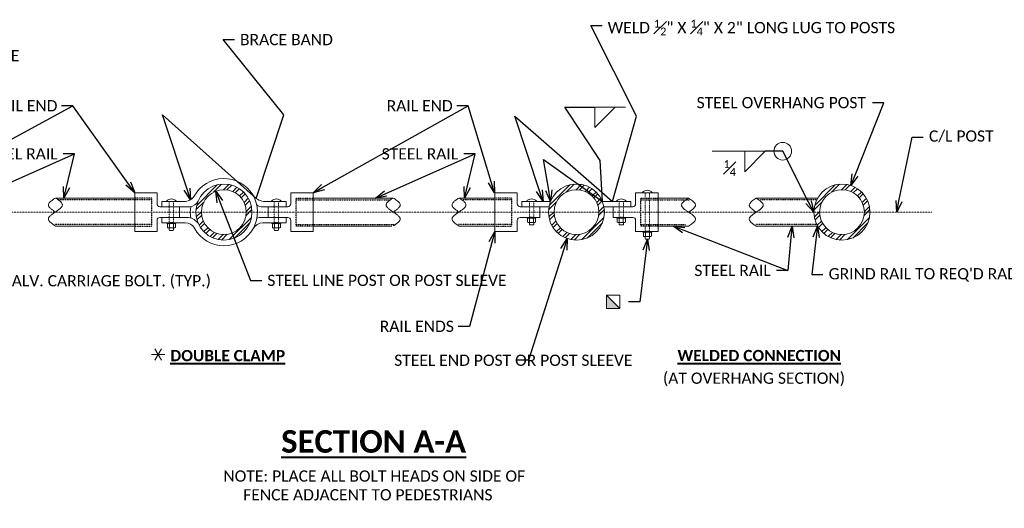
# Model space of a CAD drawing. Extents: x 19125 to 51786, y 27851 to 29201.
# Tile 5 of 13: x 19703 to 20406, y 28262 to 28611. Entities that reach past the tile are written whole.
import ezdxf
from ezdxf import colors
from ezdxf.entities.mleader import LeaderData, LeaderLine
from ezdxf.math import Vec2, Vec3

# ---------------------------------------------------------------- set-up
doc = ezdxf.new("R2010")
doc.units = 0
doc.header["$MEASUREMENT"] = 0
doc.linetypes.add('Wisdot2', pattern=[0.125, 0.0625, -0.0625])
doc.linetypes.add('Wisdot4', pattern=[0.28125, 0.125, -0.0625, 0.03125, -0.0625])
for name, color, linetype, lineweight in [('B_ANNO_DIM', 7, 'Continuous', 18), ('B_ANNO_SYMB', 7, 'Continuous', 18), ('B_ANNO_TEXT', 7, 'Continuous', 18), ('B_ANNO_TEXT_TITLE', 7, 'Continuous', 40), ('B_CNTR', 1, 'Wisdot4', 18), ('B_DETAIL_HIDDEN', 7, 'Wisdot2', 25), ('B_STEEL', 92, 'Continuous', 18), ('B_STEEL_BOLT', 3, 'Continuous', 18), ('B_STEEL_RAIL', 92, 'Continuous', 18)]:
    doc.layers.add(name, color=color, linetype=linetype, lineweight=lineweight)
doc.styles.add('Annotative', font='calibri.ttf', dxfattribs={"height": 0.0625})
doc.styles.get("Standard").update_dxf_attribs({"font": 'calibri.ttf'})
doc.styles.add('Subtitle', font='calibrib.ttf', dxfattribs={"height": 0.0625})
doc.styles.add('Title', font='calibrib.ttf', dxfattribs={"height": 0.125})

# ---------------------------------------------------------------- blocks, each defined once
blk = doc.blocks.new('_Open30')
at = {"color": 0, "linetype": 'ByBlock', "lineweight": -2}
for p, q in [((-1, 0.268), (0, 0)), ((0, 0), (-1, -0.268)), ((0, 0), (-1, 0))]:
    blk.add_line(p, q, dxfattribs=at)
blk = doc.blocks.new('*U9')
at = {"lineweight": -2}
h = blk.add_hatch(color=0, dxfattribs=at)
h.dxf.hatch_style = 1
h.paths.add_polyline_path([(-1.888, -0.759), (-1.138, -0.759), (-1.888, -0.009)])
at = {"color": 0, "lineweight": -2}
blk.add_line((-1.138, -0.759), (-1.888, -0.009), dxfattribs=at)
at = {"color": 0, "lineweight": -2, "flags": 128}
blk.add_lwpolyline([(-1.888, -0.009), (-1.888, -0.759), (-1.138, -0.759), (-1.138, -0.009)], close=True, dxfattribs=at)
blk = doc.blocks.new('*U10')
at = {"color": 0, "lineweight": -2}
for p, q in [((-1.875, -0.384), (-1.125, -0.384)), ((-1.687, -0.709), (-1.313, -0.06)), ((-1.313, -0.709), (-1.687, -0.06))]:
    blk.add_line(p, q, dxfattribs=at)
blk = doc.blocks.new('CARRIAGEBOLT2')
at = {"layer": 'B_STEEL_BOLT'}
for p, q in [((-1.44, -18.84), (-1.44, -16.04)), ((1.44, -18.84), (1.44, -16.04))]:
    blk.add_line(p, q, dxfattribs=at)
blk.add_lwpolyline([(1.53, 0), (3.67, 0, 0.036963), (2.81, 0.73, 0.049873), (1.8, 1.33, 0.103528), (0, 1.76, 0.103528), (-1.8, 1.33, 0.049873), (-2.81, 0.73, 0.036963), (-3.67, 0), (-1.53, 0)], format="xyb", dxfattribs=at)
at = {"layer": 'B_STEEL_BOLT', "linetype": 'Wisdot2'}
blk.add_lwpolyline([(1.53, 0), (1.53, -15.34), (-1.53, -15.34), (-1.53, 0)], close=True, dxfattribs=at)
at = {"layer": 'B_STEEL_BOLT'}
for points in [[(3.16, -15.34), (3.16, -15.89), (-3.16, -15.89), (-3.16, -15.34)], [(2.88, -16.11), (2.88, -18.77), (2.44, -18.99), (-2.44, -18.99), (-2.88, -18.77), (-2.88, -16.11), (-2.44, -15.89), (2.44, -15.89)], [(1.53, -18.99), (1.53, -20.27), (1.31, -20.71), (-1.31, -20.71), (-1.53, -20.27), (-1.53, -18.99)]]:
    blk.add_lwpolyline(points, close=True, dxfattribs=at)
at = {"layer": 'B_STEEL_BOLT', "linetype": 'Wisdot2'}
blk.add_lwpolyline([(-1.53, -15.13), (1.53, -15.13)], dxfattribs=at)
at = {"layer": 'B_STEEL_BOLT'}
for centre, radius, start, end in [((-4.8, -35.12), 19.38, 79.99858, 82.98783), ((-4.8, 0.24), 19.38, 277.01217, 280.00142), ((0, -22.87), 6.99, 78.12446, 101.87554), ((0, -12), 6.99, 258.12446, 281.87554), ((4.69, -34.35), 18.6, 96.94961, 100.06321), ((4.69, -0.52), 18.6, 259.93679, 263.05039)]:
    blk.add_arc(centre, radius, start, end, dxfattribs=at)
blk = doc.blocks.new('CARRIAGEBOLT3')
at = {"layer": 'B_STEEL_BOLT'}
for p, q in [((-1.44, -15), (-1.44, -12.2)), ((1.44, -15), (1.44, -12.2))]:
    blk.add_line(p, q, dxfattribs=at)
blk.add_lwpolyline([(1.53, 0), (3.67, 0, 0.036963), (2.81, 0.73, 0.049873), (1.8, 1.33, 0.103528), (0, 1.76, 0.103528), (-1.8, 1.33, 0.049873), (-2.81, 0.73, 0.036963), (-3.67, 0), (-1.53, 0)], format="xyb", dxfattribs=at)
at = {"layer": 'B_STEEL_BOLT', "linetype": 'Wisdot2'}
blk.add_lwpolyline([(1.53, 0), (1.53, -11.5), (-1.53, -11.5), (-1.53, 0)], close=True, dxfattribs=at)
at = {"layer": 'B_STEEL_BOLT'}
for points in [[(3.16, -11.5), (3.16, -12.05), (-3.16, -12.05), (-3.16, -11.5)], [(2.88, -12.27), (2.88, -14.93), (2.44, -15.15), (-2.44, -15.15), (-2.88, -14.93), (-2.88, -12.27), (-2.44, -12.05), (2.44, -12.05)], [(1.53, -15.15), (1.53, -16.43), (1.31, -16.87), (-1.31, -16.87), (-1.53, -16.43), (-1.53, -15.15)]]:
    blk.add_lwpolyline(points, close=True, dxfattribs=at)
at = {"layer": 'B_STEEL_BOLT', "linetype": 'Wisdot2'}
blk.add_lwpolyline([(-1.53, -11.29), (1.53, -11.29)], dxfattribs=at)
at = {"layer": 'B_STEEL_BOLT'}
for centre, radius, start, end in [((-4.8, -31.28), 19.38, 79.99858, 82.98783), ((0, -19.03), 6.99, 78.12446, 101.87554), ((4.69, -30.51), 18.6, 96.94961, 100.06321), ((-4.8, 4.08), 19.38, 277.01217, 280.00142), ((0, -8.16), 6.99, 258.12446, 281.87554), ((4.69, 3.32), 18.6, 259.93679, 263.05039)]:
    blk.add_arc(centre, radius, start, end, dxfattribs=at)
blk = doc.blocks.new('CARRIGEBOLT4')
at = {"layer": 'B_STEEL_BOLT'}
for p, q in [((-1.44, -31.19), (-1.44, -28.39)), ((1.44, -31.19), (1.44, -28.39))]:
    blk.add_line(p, q, dxfattribs=at)
blk.add_lwpolyline([(1.53, 0.01), (3.67, 0.01, 0.036963), (2.81, 0.74, 0.049873), (1.8, 1.34, 0.103528), (0, 1.77, 0.103528), (-1.8, 1.34, 0.049873), (-2.81, 0.74, 0.036963), (-3.67, 0.01), (-1.53, 0.01)], format="xyb", dxfattribs=at)
at = {"layer": 'B_STEEL_BOLT', "linetype": 'Wisdot2'}
blk.add_lwpolyline([(1.53, 0), (1.53, -27.7), (-1.53, -27.7), (-1.53, 0)], close=True, dxfattribs=at)
at = {"layer": 'B_STEEL_BOLT'}
for points in [[(3.16, -27.7), (3.16, -28.24), (-3.16, -28.24), (-3.16, -27.7)], [(2.88, -28.46), (2.88, -31.12), (2.44, -31.34), (-2.44, -31.34), (-2.88, -31.12), (-2.88, -28.46), (-2.44, -28.24), (2.44, -28.24)], [(1.53, -31.34), (1.53, -32.62), (1.31, -33.06), (-1.31, -33.06), (-1.53, -32.62), (-1.53, -31.34)]]:
    blk.add_lwpolyline(points, close=True, dxfattribs=at)
at = {"layer": 'B_STEEL_BOLT', "linetype": 'Wisdot2'}
blk.add_lwpolyline([(-1.53, -27.48), (1.53, -27.48)], dxfattribs=at)
at = {"layer": 'B_STEEL_BOLT'}
for centre, radius, start, end in [((-4.8, -47.47), 19.38, 79.99858, 82.98783), ((-4.8, -12.11), 19.38, 277.01217, 280.00142), ((0, -35.23), 6.99, 78.12446, 101.87554), ((0, -24.36), 6.99, 258.12446, 281.87554), ((4.69, -46.71), 18.6, 96.94961, 100.06321), ((4.69, -12.88), 18.6, 259.93679, 263.05039)]:
    blk.add_arc(centre, radius, start, end, dxfattribs=at)
blk = doc.blocks.new('INS_RAILCHAN_BASE')
at = {"layer": 'B_STEEL_RAIL'}
h = blk.add_hatch(dxfattribs=at)
h.set_pattern_fill('ANSI32', color=256, scale=15)
h.set_pattern_definition([(45, (723.165, 621.826), (-3.9775, 3.9775), []), (45, (725.8165, 621.826), (-3.9775, 3.9775), [])])
h.paths.add_polyline_path([(743.1712, 621.8259, 0.7938231), (705.218, 630.6671, -0.04527427), (704.6628, 629.4371, 0.09787881), (703.1584, 621.8259, 1)])
h.paths.add_polyline_path([(739.1642, 621.8259, -1), (707.1655, 621.8259, -1)], flags=16)
h = blk.add_hatch(dxfattribs=at)
h.set_pattern_fill('ANSI32', color=256, scale=15)
h.set_pattern_definition([(45, (974.905, 621.826), (-3.9775, 3.9775), []), (45, (977.5567, 621.826), (-3.9775, 3.9775), [])])
h.paths.add_polyline_path([(954.8986, 621.8259, 1), (994.9114, 621.8259, 1)])
h.paths.add_polyline_path([(990.9044, 621.8259, -1), (958.9057, 621.8259, -1)], flags=16)
h = blk.add_hatch(dxfattribs=at)
h.set_pattern_fill('ANSI32', color=256, scale=15)
h.set_pattern_definition([(45, (1164.4665, 621.826), (-3.9775, 3.9775), []), (45, (1167.118, 621.826), (-3.9775, 3.9775), [])])
h.paths.add_polyline_path([(1144.4601, 621.8259, 1), (1184.4729, 621.8259, 1)])
h.paths.add_polyline_path([(1180.4659, 621.8259, -1), (1148.4672, 621.8259, -1)], flags=16)
at = {"layer": 'B_ANNO_DIM', "elevation": 0.8422}
for points in [[(1009.8083, 696.7447), (988.0225, 696.7447), (988.0225, 682.3027), (1002.4645, 696.7447)], [(1095.1075, 665.3179), (1095.1075, 650.6669), (1109.5495, 665.3179), (1071.8225, 665.3179)]]:
    blk.add_lwpolyline(points, dxfattribs=at)
at = {"layer": 'B_ANNO_DIM'}
blk.add_ellipse((1122.1675, 665.3179, 0.8422), major_axis=(-6.2993, 0), ratio=0.99989334, dxfattribs=at)
at = {"layer": 'B_CNTR', "lineweight": 0}
blk.add_line((1228.5886, 621.8259, 0.8422), (387.7738, 621.8259, 0.8422), dxfattribs=at)
at = {"layer": 'B_DETAIL_HIDDEN'}
for p, q in [((671.6288, 630.5459, 0.8422), (605.1645, 630.5459, 0.8422)), ((774.7008, 630.5459, 0.8422), (842.0148, 630.5459, 0.8422)), ((928.8012, 630.5459, 0.8422), (893.3334, 630.5459, 0.8422)), ((1020.9639, 630.5459, 0.8422), (1055.3602, 630.5459, 0.8422)), ((1146.4905, 630.5459, 0.8422), (1105.5687, 630.5459, 0.8422)), ((671.6288, 612.9619, 0.8422), (602.4543, 612.9619, 0.8422)), ((774.7008, 612.9619, 0.8422), (845.5899, 612.9619, 0.8422)), ((928.8012, 612.9619, 0.8422), (890.6232, 612.9619, 0.8422)), ((1020.9639, 612.9619, 0.8422), (1052.859, 612.9619, 0.8422)), ((1146.7425, 612.9619, 0.8422), (1102.8585, 612.9619, 0.8422))]:
    blk.add_line(p, q, dxfattribs=at)
at = {"layer": 'B_DETAIL_HIDDEN', "elevation": 0.8422}
for points in [[(659.5008, 611.8259), (671.6288, 611.8259), (671.6288, 631.8419), (659.2928, 631.8419)], [(786.8288, 611.8259), (774.7008, 611.8259), (774.7008, 631.8419), (787.0368, 631.8419)], [(916.6732, 611.8259), (928.8012, 611.8259), (928.8012, 631.8419), (916.4652, 631.8419)], [(1033.0919, 611.8259), (1020.9639, 611.8259), (1020.9639, 631.8419), (1033.2999, 631.8419)]]:
    blk.add_lwpolyline(points, dxfattribs=at)
at = {"layer": 'B_STEEL'}
for p, q in [((691.4688, 618.0019, 0.8422), (691.4688, 625.6659, 0.8422)), ((754.8608, 618.0019, 0.8422), (754.8608, 625.6659, 0.8422)), ((948.6412, 625.6659, 0.8422), (955.2706, 625.6659, 0.8422)), ((1001.1239, 625.6659, 0.8422), (994.5395, 625.6659, 0.8422))]:
    blk.add_line(p, q, dxfattribs=at)
at = {"layer": 'B_STEEL', "elevation": 0.8422}
for points in [[(704.7871, 629.7401, -0.26076749), (698.8768, 625.6659), (691.4688, 625.6659), (678.7968, 625.6659), (678.7968, 629.5059), (695.7088, 629.5059, 0.25828192), (702.049, 633.2329, -0.58208598), (743.7568, 634.1299, -0.26746569), (744.2048, 610.3379, -0.59420901), (702.0935, 610.3368, 0.26631895), (695.6128, 614.1619), (678.7968, 614.1619), (678.7968, 618.0019), (691.4688, 618.0019), (697.9648, 618.0019, -0.18690579), (704.9408, 613.6179)], [(678.7968, 618.0019), (677.5424, 618.0019, 0.41511462), (675.4688, 615.9219), (675.4688, 607.9859), (659.4688, 607.9859), (659.4688, 635.6819), (675.4688, 635.6819), (675.4688, 627.7459, 0.4151146), (677.5424, 625.6659), (678.7968, 625.6659)], [(746.5864, 627.073, 0.20434662), (749.7248, 625.6659), (754.8608, 625.6659), (767.5328, 625.6659), (767.5328, 629.5059), (751.5328, 629.5059, -0.21438932), (743.7568, 634.1299)], [(767.5328, 618.0019), (768.7872, 618.0019, -0.41511463), (770.8608, 615.9219), (770.8608, 607.9859), (786.8608, 607.9859), (786.8608, 635.6819), (770.8608, 635.6819), (770.8608, 627.7459, -0.41511461), (768.7872, 625.6659), (767.5328, 625.6659)], [(744.2048, 610.3379, -0.24847519), (750.7168, 614.1619), (767.5328, 614.1619), (767.5328, 618.0019), (754.8608, 618.0019), (748.3648, 618.0019, 0.19653706), (746.746, 617.3863)]]:
    blk.add_lwpolyline(points, format="xyb", dxfattribs=at)
for points in [[(932.6412, 627.7459), (932.6412, 635.6819), (916.6412, 635.6819), (916.6412, 607.9859), (932.6412, 607.9859), (932.6412, 615.9219, -0.41601625), (934.7212, 618.0019), (948.6412, 618.0019), (948.6412, 625.6659), (934.7212, 625.6659, -0.41601622)], [(1017.1239, 635.6819), (1033.1239, 635.6819), (1033.1239, 607.9859), (1017.1239, 607.9859), (1017.1239, 615.9219, 0.41601624), (1015.0439, 618.0019), (1001.1239, 618.0019), (1001.1239, 625.6659), (1015.0439, 625.6659, 0.41601622), (1017.1239, 627.7459)]]:
    blk.add_lwpolyline(points, format="xyb", close=True, dxfattribs=at)
for points in [[(935.9692, 625.6659), (935.9692, 629.5059), (956.4314, 629.5059)], [(1013.7959, 625.6659), (1013.7959, 629.5059), (993.3786, 629.5059)]]:
    blk.add_lwpolyline(points, dxfattribs=at)
at = {"layer": 'B_STEEL'}
blk.add_arc((723.1648, 621.8259, 0.8422), 24.0025, 170.5591749, 190.2175854, dxfattribs=at)
at = {"layer": 'B_STEEL_RAIL'}
for p, q in [((659.2928, 631.8419, 0.8422), (602.8671, 631.8419, 0.8422)), ((787.0368, 631.8419, 0.8422), (844.0409, 631.8419, 0.8422)), ((916.4652, 631.8419, 0.8422), (891.0361, 631.8419, 0.8422)), ((1033.2999, 631.8419, 0.8422), (1054.8996, 631.8419, 0.8422)), ((1147.2465, 631.8419, 0.8422), (1103.2714, 631.8419, 0.8422)), ((659.5008, 611.8259, 0.8422), (602.8671, 611.8259, 0.8422)), ((786.8288, 611.8259, 0.8422), (843.1618, 611.8259, 0.8422)), ((916.6732, 611.8259, 0.8422), (891.0361, 611.8259, 0.8422)), ((1033.0919, 611.8259, 0.8422), (1054.8996, 611.8259, 0.8422)), ((1147.1085, 611.8259, 0.8422), (1103.2714, 611.8259, 0.8422))]:
    blk.add_line(p, q, dxfattribs=at)
at = {"layer": 'B_STEEL_RAIL', "elevation": 0.8422}
for points in [[(602.7206, 621.8259, -0.00370206), (601.4719, 622.8639, -0.00820472), (600.6014, 623.484, -0.0181368), (599.6038, 624.2708, -0.02349101), (598.9284, 624.8998, -0.02656789), (598.5203, 625.3626, -0.02266215), (598.2938, 625.675, -0.02782261), (598.1115, 625.9867, -0.0338511), (597.9754, 626.3011, -0.12197583), (597.8792, 627.1593, -0.10010881), (598.1966, 628.0231, -0.04268194), (598.643, 628.642, -0.02117857), (599.0931, 629.1194, -0.02325486), (599.9875, 629.9004, -0.01705296), (601.4744, 630.9916, -0.05130734), (602.8671, 631.8419, -0.05130734), (604.2599, 630.9916, -0.01705296), (605.7468, 629.9004, -0.02325486), (606.6412, 629.1194, -0.02117857), (607.0913, 628.642, -0.04268194), (607.5377, 628.0231, -0.10010881), (607.855, 627.1593, -0.12197583), (607.7588, 626.3011, -0.0338511), (607.6227, 625.9867, -0.02782261), (607.4404, 625.675, -0.02266215), (607.2139, 625.3626, -0.02656789), (606.8058, 624.8998, -0.02349101), (606.1304, 624.2708, -0.0181368), (605.1328, 623.484, -0.00820472), (604.2624, 622.8639, -0.00466212), (602.7206, 621.8259, 0.00390834), (601.4719, 620.9822, 0.00820472), (600.6014, 620.362, 0.0181368), (599.6038, 619.5752, 0.02349101), (598.9284, 618.9462, 0.02656789), (598.5203, 618.4835, 0.02266215), (598.2938, 618.171, 0.02782261), (598.1115, 617.8594, 0.0338511), (597.9754, 617.5449, 0.12197583), (597.8792, 616.6867, 0.10010881), (598.1966, 615.823, 0.04268194), (598.643, 615.2041, 0.02117857), (599.093, 614.7266, 0.02325486), (599.9875, 613.9457, 0.01705296), (601.4743, 612.8544, -0.03709642), (602.8671, 611.8259)], [(844.1874, 621.8259, -0.03780428), (845.4361, 622.8639, 0.00820472), (846.3066, 623.484, 0.0181368), (847.3042, 624.2708, 0.02349101), (847.9796, 624.8998, 0.02656789), (848.3877, 625.3626, 0.02266215), (848.6142, 625.675, 0.02782261), (848.7965, 625.9867, 0.0338511), (848.9326, 626.3011, 0.12197583), (849.0288, 627.1593, 0.10010881), (848.7114, 628.0231, 0.04268194), (848.265, 628.642, 0.02117857), (847.8149, 629.1194, 0.02325486), (846.9205, 629.9004, 0.01705296), (845.4336, 630.9916, 0.05130734), (844.0409, 631.8419, 0.05130734), (842.6481, 630.9916, 0.01705296), (841.1612, 629.9004, 0.02325486), (840.2668, 629.1194, 0.02117857), (839.8167, 628.642, 0.04268194), (839.3703, 628.0231, 0.10010881), (839.053, 627.1593, 0.12197583), (839.1492, 626.3011, 0.0338511), (839.2853, 625.9867, 0.02782261), (839.4676, 625.675, 0.02266215), (839.6941, 625.3626, 0.02656789), (840.1022, 624.8998, 0.02349101), (840.7776, 624.2708, 0.0181368), (841.7752, 623.484, 0.00820472), (842.6456, 622.8639, 0.00466212), (844.1874, 621.8259, -0.00390834), (845.4361, 620.9822, -0.00820472), (846.3066, 620.362, -0.0181368), (847.3042, 619.5752, -0.02349101), (847.9796, 618.9462, -0.02656789), (848.3877, 618.4835, -0.02266215), (848.6142, 618.171, -0.02782261), (848.7965, 617.8594, -0.0338511), (848.9326, 617.5449, -0.12197583), (849.0288, 616.6867, -0.10010881), (848.7114, 615.823, -0.04268194), (848.265, 615.2041, -0.02117857), (847.815, 614.7266, -0.02325486), (846.9205, 613.9457, -0.01705296), (845.4337, 612.8544, -0.00450352), (844.0409, 611.915)], [(890.8895, 621.8259, -0.00370206), (889.6408, 622.8639, -0.00820472), (888.7703, 623.484, -0.0181368), (887.7727, 624.2708, -0.02349101), (887.0973, 624.8998, -0.02656789), (886.6893, 625.3626, -0.02266215), (886.4627, 625.675, -0.02782261), (886.2805, 625.9867, -0.0338511), (886.1444, 626.3011, -0.12197583), (886.0481, 627.1593, -0.10010881), (886.3655, 628.0231, -0.04268194), (886.8119, 628.642, -0.02117857), (887.262, 629.1194, -0.02325486), (888.1564, 629.9004, -0.01705296), (889.6433, 630.9916, -0.05130734), (891.0361, 631.8419, -0.05130734), (892.4288, 630.9916, -0.01705296), (893.9157, 629.9004, -0.02325486), (894.8101, 629.1194, -0.02117857), (895.2602, 628.642, -0.04268194), (895.7066, 628.0231, -0.10010881), (896.024, 627.1593, -0.12197583), (895.9278, 626.3011, -0.0338511), (895.7916, 625.9867, -0.02782261), (895.6094, 625.675, -0.02266215), (895.3828, 625.3626, -0.02656789), (894.9748, 624.8998, -0.02349101), (894.2994, 624.2708, -0.0181368), (893.3018, 623.484, -0.00820472), (892.4313, 622.8639, -0.00466212), (890.8895, 621.8259, 0.00390834), (889.6408, 620.9822, 0.00820472), (888.7703, 620.362, 0.0181368), (887.7727, 619.5752, 0.02349101), (887.0973, 618.9462, 0.02656789), (886.6893, 618.4835, 0.02266215), (886.4627, 618.171, 0.02782261), (886.2804, 617.8594, 0.0338511), (886.1443, 617.5449, 0.12197583), (886.0481, 616.6867, 0.10010881), (886.3655, 615.823, 0.04268194), (886.8119, 615.2041, 0.02117857), (887.262, 614.7266, 0.02325486), (888.1564, 613.9457, 0.01705296), (889.6433, 612.8544, -0.03709642), (891.0361, 611.8259)], [(1054.9117, 621.8259, -0.00363117), (1056.2948, 622.7747, 0.00820472), (1057.1653, 623.3949, 0.0181368), (1058.1629, 624.1816, 0.02349101), (1058.8383, 624.8107, 0.02656789), (1059.2464, 625.2734, 0.02266215), (1059.4729, 625.5858, 0.02782261), (1059.6552, 625.8975, 0.0338511), (1059.7913, 626.2119, 0.12197583), (1059.8875, 627.0702, 0.10010881), (1059.5701, 627.9339, 0.04268194), (1059.1237, 628.5528, 0.02117857), (1058.6736, 629.0302, 0.02325486), (1057.7792, 629.8112, 0.01705296), (1056.2923, 630.9025, 0.00449723), (1054.8996, 631.8419, 0.00449723), (1053.5068, 630.9025, 0.01705296), (1052.0199, 629.8112, 0.02325486), (1051.1255, 629.0302, 0.02117857), (1050.6754, 628.5528, 0.04268194), (1050.229, 627.9339, 0.10010881), (1049.9117, 627.0702, 0.12197583), (1050.0079, 626.2119, 0.0338511), (1050.144, 625.8975, 0.02782261), (1050.3263, 625.5858, 0.02266215), (1050.5528, 625.2734, 0.02656789), (1050.9609, 624.8107, 0.02349101), (1051.6363, 624.1816, 0.0181368), (1052.6339, 623.3949, 0.00820472), (1053.5043, 622.7747, 0.0044011), (1054.9117, 621.8259, -0.00432677), (1056.2948, 620.893, -0.00820472), (1057.1653, 620.2728, -0.0181368), (1058.1629, 619.4861, -0.02349101), (1058.8383, 618.8571, -0.02656789), (1059.2464, 618.3943, -0.02266215), (1059.4729, 618.0819, -0.02782261), (1059.6552, 617.7702, -0.0338511), (1059.7913, 617.4558, -0.12197583), (1059.8875, 616.5976, -0.10010881), (1059.5701, 615.7338, -0.04268194), (1059.1237, 615.1149, -0.02117857), (1058.6737, 614.6375, -0.02325486), (1057.7792, 613.8565, -0.01705296), (1056.2924, 612.7652, -0.00450352), (1054.8996, 611.8259)], [(1103.2593, 621.8259, 0.00363117), (1101.8761, 622.7747, -0.00820472), (1101.0056, 623.3949, -0.0181368), (1100.008, 624.1816, -0.02349101), (1099.3326, 624.8107, -0.02656789), (1098.9246, 625.2734, -0.02266215), (1098.6981, 625.5858, -0.02782261), (1098.5158, 625.8975, -0.0338511), (1098.3797, 626.2119, -0.12197583), (1098.2835, 627.0702, -0.10010881), (1098.6008, 627.9339, -0.04268194), (1099.0472, 628.5528, -0.02117857), (1099.4973, 629.0302, -0.02325486), (1100.3917, 629.8112, -0.01705296), (1101.8786, 630.9025, -0.00449723), (1103.2714, 631.8419, -0.00449723), (1104.6641, 630.9025, -0.01705296), (1106.151, 629.8112, -0.02325486), (1107.0454, 629.0302, -0.02117857), (1107.4955, 628.5528, -0.04268194), (1107.9419, 627.9339, -0.10010881), (1108.2593, 627.0702, -0.12197583), (1108.1631, 626.2119, -0.0338511), (1108.0269, 625.8975, -0.02782261), (1107.8447, 625.5858, -0.02266215), (1107.6181, 625.2734, -0.02656789), (1107.2101, 624.8107, -0.02349101), (1106.5347, 624.1816, -0.0181368), (1105.5371, 623.3949, -0.00820472), (1104.6666, 622.7747, -0.0044011), (1103.2593, 621.8259, 0.00432677), (1101.8761, 620.893, 0.00820472), (1101.0056, 620.2728, 0.0181368), (1100.008, 619.4861, 0.02349101), (1099.3326, 618.8571, 0.02656789), (1098.9246, 618.3943, 0.02266215), (1098.698, 618.0819, 0.02782261), (1098.5158, 617.7702, 0.0338511), (1098.3796, 617.4558, 0.12197583), (1098.2834, 616.5976, 0.10010881), (1098.6008, 615.7338, 0.04268194), (1099.0472, 615.1149, 0.02117857), (1099.4973, 614.6375, 0.02325486), (1100.3917, 613.8565, 0.01705296), (1101.8786, 612.7652, 0.00450352), (1103.2714, 611.8259)]]:
    blk.add_lwpolyline(points, format="xyb", dxfattribs=at)
at = {"layer": 'B_STEEL_RAIL'}
for centre, radius in [((723.1648, 621.8259, 0.8422), 20.0064), ((723.1648, 621.8259, 0.8422), 20.0064), ((974.905, 621.8259, 0.8422), 20.0064), ((974.905, 621.8259, 0.8422), 20.0064), ((1164.4665, 621.8259, 0.8422), 20.0064), ((723.1648, 621.8259, 0.8422), 15.9994), ((723.1648, 621.8259, 0.8422), 15.9994), ((974.905, 621.8259, 0.8422), 15.9994), ((974.905, 621.8259, 0.8422), 15.9994), ((1164.4665, 621.8259, 0.8422), 15.9994)]:
    blk.add_circle(centre, radius, dxfattribs=at)
for name, p in [('CARRIGEBOLT4', (1025.5431, 635.6819, 0.8422)), ('CARRIAGEBOLT2', (685.6741, 629.5059, 0.8422)), ('CARRIAGEBOLT2', (760.6556, 629.5059, 0.8422)), ('CARRIAGEBOLT3', (942.8465, 629.5059, 0.8422)), ('CARRIAGEBOLT3', (1006.9187, 629.5058, 0.8422))]:
    blk.add_blockref(name, p)
at = {"layer": 'B_ANNO_SYMB', "xscale": 12.65255595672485, "yscale": 12.65255595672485, "zscale": 12.65255595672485}
for name, p in [('*U9', (1020.1751, 562.5372, 0.8422)), ('*U10', (695.314, 525.0832))]:
    blk.add_blockref(name, p, dxfattribs=at)
at = {"layer": 'B_ANNO_DIM', "insert": (1079.9054, 653.2909, 0.8422), "char_height": 8.02983, "attachment_point": 4, "line_spacing_factor": 0.8, "style": 'Annotative'}
blk.add_mtext('\\A1;{\\H0.7x;\\S1#4;} ', dxfattribs=at)
at = {"layer": 'B_ANNO_TEXT', "char_height": 8.02983, "attachment_point": 1, "style": 'Annotative'}
for s, insert in [('(AT OVERHANG SECTION)', (1036.6176, 507.2871, 0.8422)), ('NOTE: PLACE ALL BOLT HEADS ON SIDE OF\\P     FENCE ADJACENT TO PEDESTRIANS', (722.8183, 437.4183, 0.8422))]:
    blk.add_mtext(s, dxfattribs=dict(at, insert=insert))
at = {"layer": 'B_ANNO_TEXT_TITLE', "char_height": 8.02983, "attachment_point": 4, "line_spacing_factor": 0.8, "style": 'Subtitle'}
for s, insert in [('{\\LDOUBLE CLAMP}', (684.8987, 519.3422, 0.8422)), ('{\\LWELDED CONNECTION}', (1047.0178, 519.3923, 0.8422))]:
    blk.add_mtext(s, dxfattribs=dict(at, insert=insert))
at = {"layer": 'B_ANNO_TEXT_TITLE', "insert": (830.083, 458.0184, 0.8422), "char_height": 16.05966, "attachment_point": 5, "style": 'Title'}
blk.add_mtext('{\\LSECTION A-A}', dxfattribs=at)
at = {"layer": 'B_ANNO_DIM'}
ml = blk.add_multileader_mtext('Standard', dxfattribs=at)
ml.set_content('\\A1;WELD {\\H0.7x;\\S1#2;}" X {\\H0.7x;\\S1#4;}" X 2" LONG LUG TO POSTS', color=256)
ml.set_leader_properties()
ml.set_arrow_properties(name='OPEN30')
ml.build(insert=Vec2(0, 0))
ml.multileader.update_dxf_attribs({"dogleg_length": 0.0625, "arrow_head_size": 8.0298, "scale": 128.47728})
ctx = ml.context
ctx.base_point, ctx.scale, ctx.char_height, ctx.arrow_head_size, ctx.landing_gap_size, ctx.plane_origin = Vec3(993.1541, 755.1066, 0.8422), 128.47728, 8.02983, 8.0298, 4.0149, Vec3(951.0106, 629.5059, 0.8422)
notes = []
notes.append((ctx, [(0, (1, 1, 0), (985.1243, 755.1066, 0.8422), (1, 0), 8.0298, [(1, [(951.0106, 629.5059, 0.8422), (930.9272, 690.218, 0.8422), (1000.7444, 629.5059, 0.8422), (1017.6588, 690.218, 0.8422)], 0, [])])]))
ctx.mtext.insert, ctx.mtext.width, ctx.mtext.flow_direction = Vec3(997.169, 759.1802, 0.8422), 111.284371, 5
ml = blk.add_multileader_mtext('Standard', dxfattribs=at)
ml.set_content('BRACE BAND', color=256)
ml.set_leader_properties()
ml.set_arrow_properties(name='OPEN30')
ml.build(insert=Vec2(0, 0))
ml.multileader.update_dxf_attribs({"dogleg_length": 0.0625, "arrow_head_size": 8.0298, "scale": 128.47728})
ctx = ml.context
ctx.base_point, ctx.scale, ctx.char_height, ctx.arrow_head_size, ctx.landing_gap_size, ctx.plane_origin = Vec3(730.6724, 744.9602, 0.8422), 128.47728, 8.02983, 8.0298, 4.0149, Vec3(699.3602, 630.5506, 0.8422)
notes.append((ctx, [(0, (1, 1, 0), (722.6426, 744.9602, 0.8422), (1, 0), 8.0298, [(1, [(699.3602, 630.5506, 0.8422), (679.2768, 691.2627, 0.8422), (746.2715, 631.5646, 0.8422), (766.0084, 691.2627, 0.8422)], 0, [])])]))
ctx.mtext.insert, ctx.mtext.flow_direction = Vec3(734.6873, 749.0245, 0.8422), 5
ml = blk.add_multileader_mtext('Standard', dxfattribs=at)
ml.set_content('STEEL END POST OR POST SLEEVE', color=256)
ml.set_leader_properties()
ml.set_arrow_properties(name='OPEN30')
ml.build(insert=Vec2(0, 0))
ml.multileader.update_dxf_attribs({"dogleg_length": 0.0625, "arrow_head_size": 8.0298, "scale": 128.47728})
ctx = ml.context
ctx.base_point, ctx.scale, ctx.char_height, ctx.arrow_head_size, ctx.landing_gap_size, ctx.plane_origin = Vec3(403.1078, 733.4922, 0.8422), 128.47728, 8.02983, 8.0298, 4.0149, Vec3(442.9074, 606.8826, 0.8422)
notes.append((ctx, [(1, (1, 1, 0), (395.078, 733.4922, 0.8422), (1, 0), 8.0298, [(0, [(442.9074, 606.8826, 0.8422)], 0, [])])]))
ctx.mtext.insert, ctx.mtext.width, ctx.mtext.flow_direction = Vec3(407.1228, 737.5658, 0.8422), 96.475352, 5
ml = blk.add_multileader_mtext('Standard', dxfattribs=at)
ml.set_content('STEEL OVERHANG POST', color=256)
ml.set_leader_properties()
ml.set_arrow_properties(name='OPEN30')
ml.build(insert=Vec2(0, 0))
ml.multileader.update_dxf_attribs({"dogleg_length": 0.0625, "arrow_head_size": 8.0298, "scale": 128.47728})
ctx = ml.context
ctx.base_point, ctx.scale, ctx.char_height, ctx.arrow_head_size, ctx.landing_gap_size, ctx.plane_origin = Vec3(1056.6731, 699.9299, 0.8422), 128.47728, 8.02983, 8.0298, 4.0149, Vec3(1170.8086, 640.8004, 0.8422)
notes.append((ctx, [(1, (1, 1, 0), (1194.4032, 699.9299, 0.8422), (-1, 0), 8.0298, [(0, [(1170.8086, 640.8004, 0.8422)], 0, [])])]))
ctx.mtext.insert, ctx.mtext.flow_direction = Vec3(1060.688, 704.0035, 0.8422), 5
ml = blk.add_multileader_mtext('Standard', dxfattribs=at)
ml.set_content('RAIL END', color=256)
ml.set_leader_properties()
ml.set_arrow_properties(name='OPEN30')
ml.build(insert=Vec2(0, 0))
ml.multileader.update_dxf_attribs({"dogleg_length": 0.0625, "arrow_head_size": 8.0298, "scale": 128.47728})
ctx = ml.context
ctx.base_point, ctx.scale, ctx.char_height, ctx.arrow_head_size, ctx.landing_gap_size, ctx.plane_origin = Vec3(553.142, 697.7175, 0.8422), 128.47728, 8.02983, 8.0298, 4.0149, Vec3(499.7653, 635.6819, 0.8422)
notes.append((ctx, [(1, (1, 1, 0), (615.2434, 697.7175, 0.8422), (-1, 0), 8.0298, [(0, [(500.8868, 635.6819, 0.8422)], 0, []), (1, [(659.4688, 635.6819, 0.8422)], 0, [])])]))
ctx.mtext.insert, ctx.mtext.flow_direction = Vec3(557.1569, 701.7509, 0.8422), 5
ml = blk.add_multileader_mtext('Standard', dxfattribs=at)
ml.set_content('RAIL END', color=256)
ml.set_leader_properties()
ml.set_arrow_properties(name='OPEN30')
ml.build(insert=Vec2(0, 0))
ml.multileader.update_dxf_attribs({"dogleg_length": 0.0625, "arrow_head_size": 8.0298, "scale": 128.47728})
ctx = ml.context
ctx.base_point, ctx.scale, ctx.char_height, ctx.arrow_head_size, ctx.landing_gap_size, ctx.plane_origin = Vec3(835.3844, 697.7175, 0.8422), 128.47728, 8.02983, 8.0298, 4.0149, Vec3(785.7393, 635.6819, 0.8422)
notes.append((ctx, [(1, (1, 1, 0), (897.4859, 697.7175, 0.8422), (-1, 0), 8.0298, [(0, [(786.8608, 635.6819, 0.8422)], 0, []), (1, [(916.4652, 635.6819, 0.8422)], 0, [])])]))
ctx.mtext.insert, ctx.mtext.flow_direction = Vec3(839.3993, 701.7509, 0.8422), 5
ml = blk.add_multileader_mtext('Standard', dxfattribs=at)
ml.set_content('', color=256)
ml.set_leader_properties()
ml.set_arrow_properties(name='OPEN30')
ml.build(insert=Vec2(0, 0))
ml.multileader.update_dxf_attribs({"dogleg_length": 0.0625, "arrow_head_size": 8.0298, "scale": 128.47728})
ctx = ml.context
ctx.base_point, ctx.scale, ctx.char_height, ctx.arrow_head_size, ctx.landing_gap_size, ctx.plane_origin = Vec3(988.0225, 696.7447, 0.8422), 128.47728, 8.0298, 8.0298, 4.0149, Vec3(959.6073, 629.5059, 0.8422)
notes.append((ctx, [(0, (1, 1, 0), (966.7033, 696.7447, 0.8422), (1, 0), 21.3191, [(1, [(956.4314, 629.5059, 0.8422), (951.4752, 659.4795, 0.8422), (993.3786, 629.5059, 0.8422), (991.8038, 658.6771, 0.8422)], 0, [])])]))
ctx.mtext.insert, ctx.mtext.flow_direction = Vec3(992.0374, 700.7596, 0.8422), 5
ml = blk.add_multileader_mtext('Standard', dxfattribs=at)
ml.set_content('C/L POST', color=256)
ml.set_leader_properties()
ml.set_arrow_properties(name='OPEN30')
ml.build(insert=Vec2(0, 0))
ml.multileader.update_dxf_attribs({"dogleg_length": 0.0625, "arrow_head_size": 8.0298, "scale": 128.47728})
ctx = ml.context
ctx.base_point, ctx.scale, ctx.char_height, ctx.arrow_head_size, ctx.landing_gap_size, ctx.plane_origin = Vec3(1222.5576, 675.2582, 0.8422), 128.47728, 8.02983, 8.0298, 4.0149, Vec3(1203.5645, 621.8259, 0.8422)
notes.append((ctx, [(0, (1, 1, 0), (1214.5278, 675.2582, 0.8422), (1, 0), 8.0298, [(0, [(1203.5645, 621.8259, 0.8422)], 0, [])])]))
ctx.mtext.insert, ctx.mtext.flow_direction = Vec3(1226.5726, 680.141, 0.8422), 5
ml = blk.add_multileader_mtext('Standard', dxfattribs=at)
ml.set_content('', color=256)
ml.set_leader_properties()
ml.set_arrow_properties(name='OPEN30')
ml.build(insert=Vec2(0, 0))
ml.multileader.update_dxf_attribs({"dogleg_length": 0.0625, "arrow_head_size": 8.0298, "scale": 128.47728})
ctx = ml.context
ctx.base_point, ctx.scale, ctx.char_height, ctx.arrow_head_size, ctx.landing_gap_size, ctx.plane_origin = Vec3(1101.5197, 665.3179, 0.8422), 128.47728, 8.0298, 8.0298, 4.0149, Vec3(1144.3106, 621.8259, 0.8422)
notes.append((ctx, [(0, (1, 1, 0), (1122.1676, 665.3179, 0.8422), (-1, 0), 12.6181, [(0, [(1144.3106, 621.8259, 0.8422)], 0, [])])]))
ctx.mtext.insert, ctx.mtext.flow_direction = Vec3(1105.5346, 669.3328, 0.8422), 5
ml = blk.add_multileader_mtext('Standard', dxfattribs=at)
ml.set_content('STEEL RAIL', color=256)
ml.set_leader_properties()
ml.set_arrow_properties(name='OPEN30')
ml.build(insert=Vec2(0, 0))
ml.multileader.update_dxf_attribs({"dogleg_length": 0.0625, "arrow_head_size": 8.0298, "scale": 128.47728})
ctx = ml.context
ctx.base_point, ctx.scale, ctx.char_height, ctx.arrow_head_size, ctx.landing_gap_size, ctx.plane_origin = Vec3(545.8413, 663.3488, 0.8422), 128.47728, 8.02983, 8.0298, 4.0149, Vec3(545.4256, 631.8419, 0.8422)
notes.append((ctx, [(0, (1, 1, 0), (616.5533, 663.3488, 0.8422), (-1, 0), 8.0298, [(0, [(545.4256, 631.8419, 0.8422)], 0, []), (1, [(608.9392, 631.8419, 0.8422)], 0, [])])]))
ctx.mtext.insert, ctx.mtext.flow_direction = Vec3(549.8563, 667.4224, 0.8422), 5
ml = blk.add_multileader_mtext('Standard', dxfattribs=at)
ml.set_content('STEEL RAIL', color=256)
ml.set_leader_properties()
ml.set_arrow_properties(name='OPEN30')
ml.build(insert=Vec2(0, 0))
ml.multileader.update_dxf_attribs({"dogleg_length": 0.0625, "arrow_head_size": 8.0298, "scale": 128.47728})
ctx = ml.context
ctx.base_point, ctx.scale, ctx.char_height, ctx.arrow_head_size, ctx.landing_gap_size, ctx.plane_origin = Vec3(831.8154, 663.3488, 0.8422), 128.47728, 8.02983, 8.0298, 4.0149, Vec3(831.3996, 631.8419, 0.8422)
notes.append((ctx, [(0, (1, 1, 0), (902.5273, 663.3488, 0.8422), (-1, 0), 8.0298, [(0, [(831.3996, 631.8419, 0.8422)], 0, []), (1, [(894.9132, 631.8419, 0.8422)], 0, [])])]))
ctx.mtext.insert, ctx.mtext.flow_direction = Vec3(835.8303, 667.4224, 0.8422), 5
ml = blk.add_multileader_mtext('Standard', dxfattribs=at)
ml.set_content('STEEL LINE POST OR POST SLEEVE', color=256)
ml.set_leader_properties()
ml.set_arrow_properties(name='OPEN30')
ml.build(insert=Vec2(0, 0))
ml.multileader.update_dxf_attribs({"dogleg_length": 0.0625, "arrow_head_size": 8.0298, "scale": 128.47728})
ctx = ml.context
ctx.base_point, ctx.scale, ctx.char_height, ctx.arrow_head_size, ctx.landing_gap_size, ctx.plane_origin = Vec3(750.1478, 573.0352, 0.8422), 128.47728, 8.02983, 8.0298, 4.0149, Vec3(717.3715, 636.7395, 0.8422)
notes.append((ctx, [(0, (1, 1, 0), (742.118, 573.0352, 0.8422), (1, 0), 8.0298, [(0, [(717.3715, 636.7395, 0.8422)], 0, [])])]))
ctx.mtext.insert, ctx.mtext.width, ctx.mtext.flow_direction = Vec3(754.1627, 577.1088, 0.8422), 96.599776, 5
ml = blk.add_multileader_mtext('Standard', dxfattribs=at)
ml.set_content('STEEL RAIL', color=256)
ml.set_leader_properties()
ml.set_arrow_properties(name='OPEN30')
ml.build(insert=Vec2(0, 0))
ml.multileader.update_dxf_attribs({"dogleg_length": 0.0625, "arrow_head_size": 8.0298, "scale": 128.47728})
ctx = ml.context
ctx.base_point, ctx.scale, ctx.char_height, ctx.arrow_head_size, ctx.landing_gap_size, ctx.plane_origin = Vec3(1055.0044, 580.1126, 0.8422), 128.47728, 8.02983, 8.0298, 4.0149, Vec3(1043.9958, 611.8259, 0.8422)
notes.append((ctx, [(0, (1, 1, 0), (1125.7163, 580.1126, 0.8422), (-1, 0), 8.0298, [(0, [(1043.9958, 611.8259, 0.8422)], 0, []), (1, [(1128.8372, 611.7466, 0.8422)], 0, [])])]))
ctx.mtext.insert, ctx.mtext.flow_direction = Vec3(1059.0193, 584.1862, 0.8422), 5
ml = blk.add_multileader_mtext('Standard', dxfattribs=at)
ml.set_content("GRIND RAIL TO REQ'D RADIUS", color=256)
ml.set_leader_properties()
ml.set_arrow_properties(name='OPEN30')
ml.build(insert=Vec2(0, 0))
ml.multileader.update_dxf_attribs({"dogleg_length": 0.0625, "arrow_head_size": 8.0298, "scale": 128.47728})
ctx = ml.context
ctx.base_point, ctx.scale, ctx.char_height, ctx.arrow_head_size, ctx.landing_gap_size, ctx.plane_origin = Vec3(1150.8923, 577.2216, 0.8422), 128.47728, 8.02983, 8.0298, 4.0149, Vec3(1147.1085, 611.8259, 0.8422)
notes.append((ctx, [(1, (1, 1, 0), (1142.8625, 577.2216, 0.8422), (1, 0), 8.0298, [(0, [(1147.1085, 611.8259, 0.8422)], 0, [])])]))
ctx.mtext.insert, ctx.mtext.width, ctx.mtext.flow_direction = Vec3(1154.9072, 581.8264, 0.8422), 84.246503, 5
ml = blk.add_multileader_mtext('Standard', dxfattribs=at)
ml.set_content('\\A1;{\\H0.7x;\\S3#8;}" DIA. X 1{\\H0.7x;\\S1#4;}" GALV. CARRIAGE BOLT. (TYP.)', color=256)
ml.set_leader_properties()
ml.set_arrow_properties(name='OPEN30')
ml.build(insert=Vec2(0, 0))
ml.multileader.update_dxf_attribs({"dogleg_length": 0.0625, "arrow_head_size": 8.0298, "scale": 128.47728})
ctx = ml.context
ctx.base_point, ctx.scale, ctx.char_height, ctx.arrow_head_size, ctx.landing_gap_size, ctx.plane_origin = Vec3(486.615, 573.3519, 0.8422), 128.47728, 8.02983, 8.0298, 4.0149, Vec3(474.7588, 607.7299, 0.8422)
notes.append((ctx, [(0, (1, 1, 0), (478.5851, 573.3519, 0.8422), (1, 0), 8.0298, [(0, [(474.7588, 607.7299, 0.8422)], 0, [])])]))
ctx.mtext.insert, ctx.mtext.width, ctx.mtext.flow_direction = Vec3(490.6299, 578.4323, 0.8422), 151.022654, 5
ml = blk.add_multileader_mtext('Standard', dxfattribs=at)
ml.set_content('RAIL ENDS', color=256)
ml.set_leader_properties()
ml.set_arrow_properties(name='OPEN30')
ml.build(insert=Vec2(0, 0))
ml.multileader.update_dxf_attribs({"dogleg_length": 0.0625, "arrow_head_size": 8.0298, "scale": 128.47728})
ctx = ml.context
ctx.base_point, ctx.scale, ctx.char_height, ctx.arrow_head_size, ctx.landing_gap_size, ctx.plane_origin = Vec3(830.4272, 540.2426, 0.8422), 128.47728, 8.02983, 8.0298, 4.0149, Vec3(916.6412, 607.9859, 0.8422)
notes.append((ctx, [(0, (1, 1, 0), (898.4584, 540.2426, 0.8422), (-1, 0), 8.0298, [(0, [(916.6412, 607.9859, 0.8422)], 0, [])])]))
ctx.mtext.insert, ctx.mtext.flow_direction = Vec3(834.4421, 544.3162, 0.8422), 5
ml = blk.add_multileader_mtext('Standard', dxfattribs=at)
ml.set_content('STEEL END POST OR POST SLEEVE', color=256)
ml.set_leader_properties()
ml.set_arrow_properties(name='OPEN30')
ml.build(insert=Vec2(0, 0))
ml.multileader.update_dxf_attribs({"dogleg_length": 0.0625, "arrow_head_size": 8.0298, "scale": 128.47728})
ctx = ml.context
ctx.base_point, ctx.scale, ctx.char_height, ctx.arrow_head_size, ctx.landing_gap_size, ctx.plane_origin = Vec3(840.755, 516.0193, 0.8422), 128.47728, 8.02983, 8.0298, 4.0149, Vec3(968.3175, 602.9351, 0.8422)
notes.append((ctx, [(0, (1, 1, 0), (940.6646, 516.0193, 0.8422), (-1, 0), 8.0298, [(0, [(968.3175, 602.9351, 0.8422)], 0, [])])]))
ctx.mtext.insert, ctx.mtext.width, ctx.mtext.flow_direction = Vec3(844.7699, 520.0929, 0.8422), 99.636914, 5
ml = blk.add_multileader_mtext('Standard', dxfattribs=at)
ml.set_content('', color=256)
ml.set_leader_properties()
ml.set_arrow_properties(name='OPEN30')
ml.build(insert=Vec2(0, 0))
ml.multileader.update_dxf_attribs({"dogleg_length": 0.0625, "arrow_head_size": 8.0298, "scale": 128.47728})
ctx = ml.context
ctx.base_point, ctx.scale, ctx.char_height, ctx.arrow_head_size, ctx.landing_gap_size, ctx.plane_origin = Vec3(1004.1154, 557.6758, 0.8422), 128.47728, 8.0298, 8.0298, 4.0149, Vec3(1025.5431, 601.4238, 0.8422)
notes.append((ctx, [(0, (1, 1, 0), (1020.1751, 557.6758, 0.8422), (-1, 0), 8.0298, [(0, [(1025.5431, 602.6219, 0.8422)], 0, [])])]))
ctx.mtext.insert, ctx.mtext.flow_direction = Vec3(1008.1304, 561.6907, 0.8422), 5
for ctx, leaders in notes:
    for number, flags, end, landing, length, lines in leaders:
        leader = LeaderData()
        leader.index, (leader.has_last_leader_line, leader.has_dogleg_vector, leader.attachment_direction) = number, flags
        leader.last_leader_point, leader.dogleg_vector, leader.dogleg_length = Vec3(end), Vec3(landing), length
        for number, points, colour, breaks in lines:
            line = LeaderLine()
            line.index, line.vertices, line.color, line.breaks = number, Vec3.list(points), colors.encode_raw_color(colour), breaks
            leader.lines.append(line)
        ctx.leaders.append(leader)

msp = doc.modelspace()

# ---------------------------------------------------------------- block references
msp.add_blockref('INS_RAILCHAN_BASE', (19125.19, 27851.45, -0.84))

doc.saveas('drawing.dxf')
